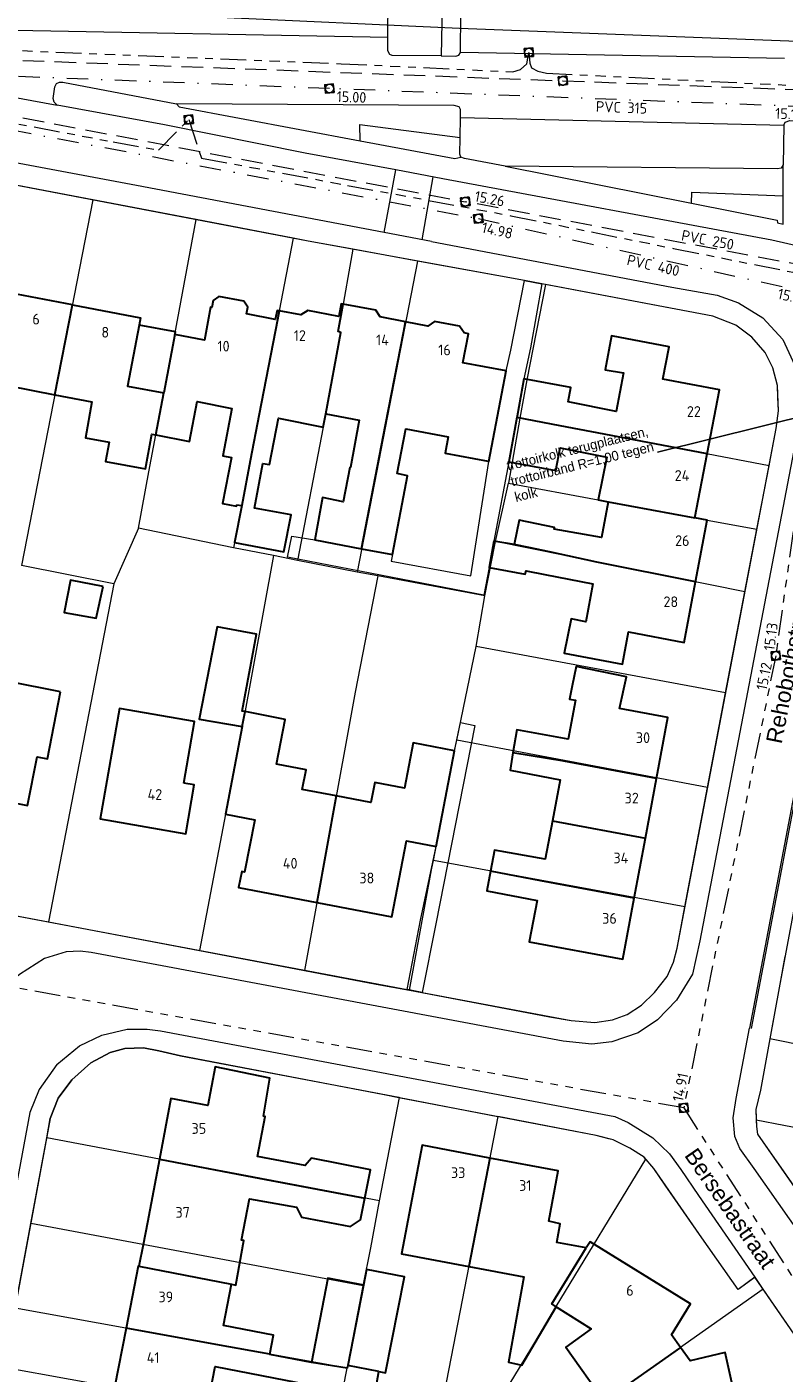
# Model space of a CAD drawing. Header units: metres. Extents: x 174255 to 175175, y 462028 to 462911.
# Tile 56 of 256: x 174357 to 174428, y 462524 to 462649. Entities that reach past the tile are written whole.
import ezdxf
from ezdxf import colors
from ezdxf.entities.mleader import LeaderData, LeaderLine
from ezdxf.enums import TextEntityAlignment as Align
from ezdxf.math import Vec2, Vec3

# ---------------------------------------------------------------- set-up
doc = ezdxf.new("R2010")
doc.units = ezdxf.units.M
for name, pattern in [('RI-DRAINAGE', [19.2, 6, -1.8, 1.8, -1.8, 2.4, -1.8, 1.8, -1.8]), ('RI-GWA', [18.45, 6, -1.8, 1.75, -1.8, 1.75, -1.8, 1.75, -1.8]), ('RI-HWA', [7.4, 5, -2.4]), ('RI-VWA', [11, 5, -3, 0, -3])]:
    doc.linetypes.add(name, pattern=pattern)
doc.layers.add('-DR-nw-txt', color=50, linetype='Continuous')
for name, color, linetype, lineweight in [('B-WE-OG-BEBOUWING-G', 8, 'Continuous', 30), ('B-WE-OG-BEBOUWING_HUISNUMMER-T20', 8, 'Continuous', 20), ('B-WE-OG-STRAATNAAM-T30', 8, 'Continuous', 20), ('B-WE-OG-TERREIN_ERF-G', 8, 'Continuous', 20), ('B-WE-OG-TERREIN_GROEN-G', 8, 'Continuous', 20), ('B-WE-OG-WEG_VERHARD_OPEN -G', 8, 'Continuous', 20), ('B-WE-RI-DRAINAGE-G', 8, 'RI-DRAINAGE', 20), ('B-WE-RI-DRAINAGE_RIOOLPUT_INSPECTIEPUT-S', 8, 'Continuous', 20), ('B-WE-RI-GWA-G', 8, 'RI-GWA', 20), ('B-WE-RI-HWA-G', 8, 'RI-HWA', 20), ('B-WE-RI-HWA-T20', 8, 'Continuous', 20), ('B-WE-RI-HWA_RIOOLPUT_INSPECTIEPUT-S', 8, 'RI-HWA', 20), ('B-WE-RI-VWA-G', 8, 'RI-VWA', 20), ('B-WE-RI-VWA-T20', 8, 'Continuous', 20), ('B-WE-RI-VWA_RIOOLPUT_INSPECTIEPUT-S', 8, 'Continuous', 20), ('B-XX-KG-GRENS_PERCEEL-G', 213, 'Continuous', 20)]:
    doc.layers.add(name, color=color, linetype=linetype, lineweight=lineweight)
doc.styles.add('CE', font='txt', dxfattribs={"height": 1.8})
doc.styles.add('NLCS-ISO-M500-T20', font='NLCS-ISO.ttf', dxfattribs={"height": 1})
doc.styles.add('NLCS-ISO-M500-T30', font='NLCS-ISO.ttf', dxfattribs={"height": 1.5})

# ---------------------------------------------------------------- blocks, each defined once
blk = doc.blocks.new('B-SRI-PUT_VWA-SO')
at = {"flags": 128}
blk.add_lwpolyline([(-2, 2), (2, 2), (2, -2), (-2, -2)], close=True, dxfattribs=at)
at = {"lineweight": -3, "flags": 128}
blk.add_lwpolyline([(2, -2), (2, 2), (-2, 2), (-2, -2)], close=True, dxfattribs=at)
at = {"lineweight": -3}
blk.add_circle((0, 0), 2, dxfattribs=at)

msp = doc.modelspace()

# ---------------------------------------------------------------- linework, layer by layer
at = {"layer": 'B-WE-OG-BEBOUWING-G'}
for p, q in [((174359.843, 462615.085), (174361.472, 462623.466)), ((174369.245, 462611.335), (174369.99, 462615.249)), ((174419.474, 462603.607), (174420.609, 462609.562)), ((174411.378, 462605.107), (174419.474, 462603.607)), ((174377.3, 462584.134), (174377.57, 462585.532)), ((174414.857, 462573.724), (174415.896, 462579.302)), ((174386.054, 462577.672), (174384.251, 462567.738)), ((174406.19, 462575.338), (174414.857, 462573.724)), ((174413.819, 462568.147), (174414.857, 462573.724)), ((174400.369, 462543.911), (174398.4, 462533.792)), ((174367.66, 462533.824), (174376.294, 462532.147)), ((174388.584, 462532.062), (174387.121, 462524.57)), ((174366.48, 462528.046), (174365.409, 462522.522)), ((174418.138, 462526.253), (174411.031, 462521.234)), ((174390.019, 462524.003), (174387.121, 462524.57))]:
    msp.add_line(p, q, dxfattribs=at)
for points in [[(174361.472, 462623.466), (174354.961, 462624.707), (174353.358, 462616.327), (174352.982, 462616.399), (174352.909, 462616.03), (174349.853, 462616.63)], [(174380.736, 462622.904), (174380.536, 462622.942), (174380.375, 462622.097), (174377.693, 462622.609), (174377.817, 462623.257), (174377.451, 462623.795), (174375.114, 462624.241), (174374.576, 462623.876), (174374.452, 462623.227), (174374.354, 462623.246), (174373.767, 462620.159), (174371.025, 462620.681), (174369.99, 462615.249)], [(174361.472, 462623.466), (174367.812, 462622.258), (174367.68, 462621.563), (174366.6, 462615.894), (174369.99, 462615.249)], [(174380.736, 462622.904), (174380.575, 462622.059), (174378.886, 462613.271), (174378.048, 462608.907), (174377.248, 462604.745)], [(174386.708, 462623.533), (174386.527, 462623.568), (174386.302, 462622.389), (174383.394, 462622.944), (174382.766, 462622.517), (174380.736, 462622.904)], [(174385.079, 462613.307), (174386.483, 462620.887), (174386.245, 462620.978), (174386.708, 462623.533)], [(174392.519, 462621.884), (174390.16, 462622.334), (174389.739, 462622.955), (174386.708, 462623.533)], [(174371.025, 462620.681), (174371.075, 462620.945), (174367.68, 462621.563)], [(174388.417, 462600.715), (174391.3, 462600.17), (174392.69, 462607.51), (174391.728, 462607.738), (174392.535, 462611.907), (174396.489, 462611.164), (174396.199, 462609.642), (174400.223, 462608.873), (174400.283, 462608.862), (174401.894, 462617.296), (174397.857, 462618.066), (174398.373, 462620.767), (174397.97, 462620.844), (174397.548, 462621.465), (174395.22, 462621.909), (174394.6, 462621.487), (174392.519, 462621.884)], [(174388.417, 462600.715), (174390.654, 462612.26), (174392.348, 462621.004), (174392.519, 462621.884)], [(174420.609, 462609.562), (174421.747, 462615.536), (174416.475, 462616.542), (174417.07, 462619.54), (174411.7, 462620.57), (174411.1, 462617.4), (174412.816, 462617.11), (174412.134, 462613.527), (174407.66, 462614.43), (174407.91, 462615.76), (174403.54, 462616.56), (174402.91, 462613.09), (174402.887, 462612.964)], [(174348.24, 462608.406), (174351.9, 462607.73), (174352.793, 462612.906), (174354.91, 462612.53), (174355.582, 462615.901), (174359.843, 462615.085)], [(174359.843, 462615.085), (174363.282, 462614.427), (174362.69, 462611.06), (174364.9, 462610.66), (174364.57, 462608.84), (174368.27, 462608.17), (174368.871, 462611.407), (174369.245, 462611.335)], [(174369.245, 462611.335), (174372.389, 462610.734), (174373.099, 462614.45), (174376.337, 462613.79), (174375.49, 462609.39), (174376.303, 462609.236), (174375.46, 462604.93), (174376.777, 462604.699), (174376.8, 462604.83), (174377.248, 462604.745)], [(174377.248, 462604.745), (174376.586, 462601.298), (174381.17, 462600.44), (174381.86, 462603.87), (174378.441, 462604.519), (174379.231, 462608.683), (174379.83, 462608.57), (174380.66, 462612.91), (174384.841, 462612.058), (174385.079, 462613.307)], [(174385.079, 462613.307), (174388.191, 462612.723), (174387.39, 462608.29), (174387.332, 462608.3), (174386.71, 462605.1), (174384.76, 462605.5), (174384.06, 462601.54), (174388.417, 462600.715)], [(174402.887, 462612.964), (174402.134, 462608.817), (174406.503, 462608.023), (174406.926, 462610.118), (174411.261, 462609.266), (174410.444, 462605.282), (174411.378, 462605.107)], [(174420.609, 462609.562), (174411.673, 462611.278), (174406.921, 462612.19), (174402.887, 462612.964)], [(174411.378, 462605.107), (174410.763, 462601.779), (174406.36, 462602.56), (174406.4, 462602.7), (174403.1, 462603.37), (174402.63, 462601.11)], [(174419.53, 462597.629), (174420.626, 462603.388), (174419.474, 462603.607)], [(174402.63, 462601.11), (174400.74, 462601.43), (174400.3, 462598.96), (174403.67, 462598.34), (174403.736, 462598.669), (174405.5, 462598.33), (174409.965, 462597.454), (174409.313, 462593.92), (174407.93, 462594.2), (174407.29, 462590.97), (174412.73, 462589.96), (174413.283, 462592.977), (174418.456, 462591.988), (174419.53, 462597.629)], [(174419.53, 462597.629), (174410.34, 462599.485), (174405.91, 462600.43), (174404.159, 462600.793), (174402.63, 462601.11)], [(174364.33, 462597.2), (174361.31, 462597.8), (174360.71, 462594.79), (174363.7, 462594.24), (174364.33, 462597.2)], [(174377.57, 462585.532), (174377.287, 462585.587), (174378.64, 462592.77), (174374.96, 462593.44), (174373.29, 462584.83), (174377.3, 462584.134)], [(174360.379, 462587.391), (174350.806, 462589.283), (174349.929, 462584.843), (174350.575, 462584.715), (174349.322, 462578.37), (174357.281, 462576.795), (174358.178, 462581.334), (174359.147, 462581.143), (174360.379, 462587.391)], [(174415.896, 462579.302), (174416.956, 462584.995), (174412.429, 462585.839), (174413.09, 462588.79), (174408.4, 462589.74), (174408.028, 462587.929), (174407.776, 462586.707), (174408.348, 462586.6), (174407.654, 462582.978), (174402.87, 462583.83), (174402.521, 462581.679)], [(174371.851, 462578.87), (174372.853, 462584.61), (174365.861, 462585.833), (174364.063, 462575.544), (174372.027, 462574.15), (174372.822, 462578.701), (174371.851, 462578.87)], [(174386.054, 462577.672), (174382.894, 462578.281), (174383.243, 462580.095), (174380.48, 462580.628), (174381.287, 462584.813), (174377.57, 462585.532)], [(174377.3, 462584.134), (174375.726, 462575.986), (174378.463, 462575.456), (174377.518, 462570.561), (174377.244, 462570.614), (174376.961, 462569.14), (174384.251, 462567.738)], [(174384.251, 462567.738), (174391.227, 462566.396), (174392.594, 462573.493), (174395.357, 462572.961), (174397.074, 462581.876), (174393.217, 462582.62), (174392.402, 462578.389), (174389.645, 462578.921), (174389.283, 462577.049), (174386.054, 462577.672)], [(174402.521, 462581.679), (174402.26, 462580.07), (174406.927, 462579.183), (174406.19, 462575.338)], [(174415.896, 462579.302), (174407.258, 462580.91), (174402.521, 462581.679)], [(174406.19, 462575.338), (174405.508, 462571.775), (174400.79, 462572.63), (174400.416, 462570.66)], [(174400.416, 462570.66), (174400.07, 462568.84), (174404.774, 462567.941), (174404.033, 462564.076), (174412.758, 462562.451), (174413.819, 462568.147)], [(174413.819, 462568.147), (174405.123, 462569.766), (174400.416, 462570.66)], [(174388.713, 462540.175), (174389.24, 462542.83), (174383.74, 462543.9), (174383.17, 462543.21), (174378.718, 462544.044), (174379.428, 462547.788), (174379.276, 462547.817), (174379.87, 462551.36), (174374.79, 462552.43), (174374.106, 462548.804), (174370.657, 462549.463), (174369.582, 462543.807)], [(174400.369, 462543.911), (174394.045, 462545.106), (174392.134, 462534.976), (174398.4, 462533.792)], [(174369.582, 462543.807), (174368.46, 462537.9), (174368.055, 462535.838), (174367.66, 462533.824)], [(174369.582, 462543.807), (174378.357, 462542.142), (174388.713, 462540.175)], [(174409.349, 462535.529), (174406.6, 462536.03), (174406.93, 462537.79), (174405.854, 462538.044), (174406.735, 462542.709), (174400.369, 462543.911)], [(174376.294, 462532.147), (174376.69, 462532.07), (174377.065, 462534.149), (174377.44, 462536.227), (174377.242, 462536.264), (174377.975, 462540.126), (174382.34, 462539.33), (174382.81, 462538.4), (174387.39, 462537.53), (174388.31, 462538.14), (174388.713, 462540.175)], [(174406.543, 462530.053), (174406.128, 462530.315), (174409.349, 462535.529)], [(174418.138, 462526.253), (174417.299, 462527.431), (174419.066, 462530.311), (174409.698, 462536.094), (174409.349, 462535.529)], [(174367.66, 462533.824), (174367.602, 462533.835), (174366.48, 462528.046)], [(174398.4, 462533.792), (174403.517, 462532.826), (174402.11, 462524.89), (174403.36, 462524.61), (174406.543, 462530.053)], [(174388.584, 462532.062), (174385.26, 462532.71), (174383.74, 462524.86)], [(174390.019, 462524.003), (174390.655, 462523.879), (174392.403, 462532.833), (174388.869, 462533.524), (174388.584, 462532.062)], [(174379.865, 462525.625), (174380.21, 462527.41), (174375.537, 462528.312), (174376.294, 462532.147)], [(174406.543, 462530.053), (174409.818, 462527.983), (174407.435, 462526.284), (174411.031, 462521.234)], [(174379.865, 462525.625), (174375.174, 462526.474), (174366.48, 462528.046)], [(174411.031, 462521.234), (174414.432, 462516.457), (174417.2, 462518.431), (174418.213, 462513.735), (174424.664, 462515.178), (174422.293, 462525.784), (174419.017, 462525.018), (174418.138, 462526.253)], [(174383.74, 462524.86), (174379.86, 462525.6), (174379.865, 462525.625)], [(174374.086, 462520.956), (174374.779, 462524.469), (174383.4, 462522.81), (174382.99, 462520.7), (174386.19, 462520.1), (174385.91, 462518.49), (174386.294, 462518.409), (174387.33, 462518.19), (174387.3, 462518), (174388.89, 462517.66), (174390.019, 462524.003)], [(174387.121, 462524.57), (174387.072, 462524.322), (174383.74, 462524.86)]]:
    msp.add_lwpolyline(points, dxfattribs=at)
at = {"layer": 'B-WE-OG-TERREIN_ERF-G'}
msp.add_line((174402.134, 462608.817), (174400.74, 462601.43), dxfattribs=at)
msp.add_lwpolyline([(174391.3, 462600.17), (174391.182, 462599.552), (174398.6, 462598.205), (174400.283, 462608.862)], dxfattribs=at)
at = {"layer": 'B-WE-OG-TERREIN_GROEN-G'}
for points in [[(174395.916, 462651.36), (174395.842, 462646.669), (174397.2, 462646.658), (174397.467, 462646.742), (174397.633, 462646.992), (174397.667, 462650.658), (174397.758, 462651.033), (174398.2, 462651.342)], [(174397.586, 462639.058), (174397.62, 462640.932), (174397.633, 462641.658), (174397.492, 462641.908), (174397.05, 462642.058), (174371.167, 462642.2), (174371.408, 462641.933), (174388.29, 462638.757)], [(174388.29, 462638.757), (174388.246, 462640.28), (174397.586, 462639.058)], [(174388.29, 462638.757), (174397.1, 462637.1), (174397.65, 462637.242), (174397.558, 462637.508), (174397.586, 462639.058)], [(174427.688, 462633.63), (174427.683, 462636.508), (174427.5, 462636.192), (174427.167, 462636.133), (174401.783, 462636.383), (174419.167, 462632.938)], [(174419.167, 462632.938), (174419.196, 462633.967), (174427.688, 462633.63)], [(174419.167, 462632.938), (174427.142, 462631.358), (174427.167, 462631.092), (174427.692, 462630.992), (174427.688, 462633.63)]]:
    msp.add_lwpolyline(points, dxfattribs=at)
at = {"layer": 'B-WE-OG-WEG_VERHARD_OPEN -G'}
for p, q in [((174390.867, 462648.396), (174353.082, 462649.108)), ((174427.809, 462646.432), (174397.633, 462646.992)), ((174350.419, 462643.86), (174360.063, 462642.084)), ((174397.62, 462640.932), (174427.758, 462640.2)), ((174427.758, 462640.2), (174427.683, 462636.508)), ((174390.51, 462630.193), (174391.597, 462636.034)), ((174395.057, 462635.389), (174394.017, 462629.527)), ((174403.58, 462625.72), (174405.201, 462625.414)), ((174394.047, 462559.363), (174392.676, 462559.622))]:
    msp.add_line(p, q, dxfattribs=at)
for points in [[(174390.867, 462648.396), (174390.892, 462652), (174390.667, 462652.242), (174390.358, 462652.358), (174371.04, 462652.513), (174370.773, 462652.66), (174370.673, 462652.96), (174370.413, 462653.36), (174369.873, 462653.44), (174353.687, 462653.527), (174353.26, 462653.46), (174353.14, 462652.913), (174353.082, 462649.108)], [(174395.842, 462646.669), (174391.258, 462646.708), (174391.033, 462646.8), (174390.858, 462647.142), (174390.867, 462648.396)], [(174360.063, 462642.084), (174359.787, 462642.36), (174359.687, 462642.713), (174359.827, 462643.787), (174359.987, 462644.087), (174360.26, 462644.213), (174360.573, 462644.213), (174371.167, 462642.2)], [(174390.51, 462630.193), (174367.44, 462634.573), (174320.227, 462643.44), (174319.085, 462643.62)], [(174403.58, 462625.72), (174383.43, 462629.41), (174333.54, 462638.93), (174322.4, 462641.16), (174319.74, 462641.64), (174318.431, 462641.77)], [(174391.601, 462636.033), (174383.158, 462637.608), (174370.067, 462640.242), (174360.063, 462642.084)], [(174427.758, 462640.2), (174427.867, 462640.5), (174428.308, 462640.642), (174430.667, 462640.608), (174431.008, 462640.533), (174431.167, 462640.233), (174431.2, 462639.9), (174431.165, 462638.584)], [(174401.783, 462636.383), (174397.992, 462637.1), (174397.65, 462637.242)], [(174395.989, 462635.215), (174391.601, 462636.033)], [(174436.192, 462617.033), (174436.358, 462618.633), (174436.342, 462620.758), (174435.758, 462622.967), (174433.9, 462625.9), (174431.7, 462627.808), (174429.608, 462628.808), (174426.633, 462629.5), (174395.989, 462635.215)], [(174394.944, 462629.351), (174417.333, 462625.1), (174421.542, 462624.358), (174423.533, 462623.658), (174425.8, 462622.258), (174427.658, 462620.233), (174428.792, 462617.8), (174429.292, 462615.167), (174429.258, 462612.8), (174419.94, 462564.17), (174419.26, 462561.06), (174417.77, 462558.63), (174415.97, 462556.81), (174414.17, 462555.59), (174411.74, 462554.74), (174409.87, 462554.54), (174407.2, 462554.8), (174363.21, 462563.08), (174362.19, 462563.2), (174360.89, 462563.14), (174358.89, 462562.51), (174356.54, 462561.03), (174354.54, 462559.29), (174354.144, 462558.498)], [(174394.944, 462629.351), (174390.51, 462630.193)], [(174394.047, 462559.363), (174407.94, 462556.74), (174410.14, 462556.56), (174411.79, 462556.8), (174413.16, 462557.3), (174414.5, 462558.16), (174415.7, 462559.34), (174416.89, 462560.84), (174417.49, 462562.19), (174417.81, 462563.49), (174427.03, 462611.94), (174427.27, 462613.57), (174427.16, 462615.93), (174426.74, 462617.6), (174426.01, 462619.03), (174424.77, 462620.44), (174423.29, 462621.56), (174421.14, 462622.41), (174405.201, 462625.414)], [(174401.894, 462617.296), (174402.33, 462619.24), (174403.58, 462625.72)], [(174405.201, 462625.414), (174404.143, 462619.445), (174403.54, 462616.56)], [(174400.3, 462598.96), (174399.796, 462596.401), (174381.526, 462599.929), (174381.931, 462601.899), (174384.06, 462601.54)], [(174434.299, 462596.851), (174431.94, 462584.53), (174427.31, 462559.79), (174426.567, 462555.708)], [(174397.074, 462581.876), (174397.63, 462584.519), (174398.981, 462584.226), (174395.33, 462565.74), (174394.047, 462559.363)], [(174392.676, 462559.622), (174393.89, 462566.09), (174395.357, 462572.961)], [(174350.53, 462565.51), (174352.59, 462567.19), (174392.676, 462559.622)], [(174360.01, 462552.63), (174362.14, 462554.39), (174364.21, 462555.37), (174366.57, 462555.94), (174368.44, 462555.94), (174369.67, 462555.77), (174412.01, 462547.79)], [(174430.543, 462535.008), (174425, 462542.93), (174423.64, 462544.79), (174423.2, 462545.91), (174423.03, 462547.66), (174423.3, 462549.47), (174424.55, 462556.036)], [(174426.567, 462555.708), (174425.57, 462550.23), (174425.14, 462548.43), (174425.2, 462546.86), (174425.31, 462546.13), (174433.53, 462534.37), (174433.53, 462533.99), (174431.3, 462534.5), (174430.543, 462535.008)], [(174411.453, 462545.705), (174410.26, 462546.03), (174391.883, 462549.541), (174390.524, 462549.801), (174371.53, 462553.43), (174369.53, 462553.91), (174368.11, 462554.19), (174366.37, 462554.13), (174364.99, 462553.74), (174363.19, 462552.79), (174361.43, 462551.21)], [(174360.01, 462552.63), (174358.39, 462550.3), (174357.51, 462548.16), (174354.97, 462534.43), (174351.64, 462517.39), (174351.1, 462515.54), (174350.43, 462514.36), (174349.16, 462512.6), (174346.87, 462510.49), (174345.29, 462509.11)], [(174361.43, 462551.21), (174360.16, 462549.5), (174359.41, 462547.59), (174355.99, 462529.14), (174353.99, 462518.61), (174352.93, 462514.76), (174352.815, 462514.569)], [(174412.01, 462547.79), (174413.24, 462547.23), (174415.56, 462545.81), (174417.09, 462544.3), (174418.16, 462542.86), (174419.79, 462540.43), (174425.062, 462532.804)], [(174425.062, 462532.804), (174423.51, 462531.66), (174420.1, 462536.46), (174415.63, 462542.94), (174414.73, 462543.99), (174413.41, 462544.83), (174411.84, 462545.6), (174411.453, 462545.705)], [(174432.255, 462500), (174432.54, 462500.3), (174433.31, 462501.59), (174433.8, 462503.29), (174433.83, 462504.69), (174428.73, 462527.5), (174425.062, 462532.804)]]:
    msp.add_lwpolyline(points, dxfattribs=at)
for points in [[(174438.321, 462611.63), (174435.609, 462611.653, 0.3619483), (174435.113, 462611.248), (174430.49, 462587.23), (174424.55, 462556.036)], [(174424.746, 462555.999), (174430.686, 462587.192), (174435.31, 462611.21, -0.3619489), (174435.607, 462611.453), (174438.319, 462611.43)]]:
    msp.add_lwpolyline(points, format="xyb", dxfattribs=at)
at = {"layer": 'B-WE-RI-DRAINAGE-G', "ltscale": 0.4}
for points in [[(174352.255, 462647.347), (174386.508, 462645.94), (174402.494, 462645.194), (174403.221, 462645.417), (174403.826, 462645.94), (174404.005, 462646.987)], [(174404.005, 462646.987), (174404.095, 462645.997), (174404.243, 462645.569), (174404.822, 462645.246), (174405.643, 462645.054), (174440.629, 462643.327), (174445.406, 462643.143), (174446.012, 462642.908), (174446.173, 462642.515), (174446.119, 462640.945), (174446.052, 462632.175), (174446.052, 462630.866), (174446.308, 462630.447), (174446.779, 462630.116), (174447.734, 462629.837), (174455.768, 462629.636)], [(174317.584, 462643.632), (174317.8, 462645.177), (174318.055, 462645.482), (174318.311, 462645.735), (174319.159, 462645.944), (174341.025, 462643.117), (174350.364, 462641.459), (174365.287, 462638.658), (174369.499, 462637.882), (174372.311, 462640.735)], [(174372.311, 462640.735), (174373.495, 462637.149), (174387.113, 462634.601), (174402.319, 462631.774), (174417.484, 462628.72), (174436.081, 462625.011)]]:
    msp.add_lwpolyline(points, dxfattribs=at)
at = {"layer": 'B-WE-RI-GWA-G', "ltscale": 0.4}
for p, q in [((174431.658, 462624.249), (174427.006, 462590.749)), ((174427.006, 462590.749), (174418.427, 462548.587)), ((174418.427, 462548.587), (174356.43, 462559.747)), ((174418.427, 462548.587), (174433.068, 462525.819))]:
    msp.add_line(p, q, dxfattribs=at)
at = {"layer": 'B-WE-RI-HWA-G', "ltscale": 0.4}
for p, q in [((174353.902, 462646.362), (174407.172, 462644.349)), ((174407.172, 462644.349), (174429.225, 462643.525)), ((174345.231, 462643.093), (174398.084, 462633.074)), ((174444.764, 462624.238), (174398.084, 462633.074))]:
    msp.add_line(p, q, dxfattribs=at)
at = {"layer": 'B-WE-RI-VWA-G', "ltscale": 0.4}
for p, q in [((174385.423, 462643.625), (174342.825, 462645.278)), ((174430.153, 462641.91), (174385.423, 462643.625)), ((174342.404, 462642.316), (174399.295, 462631.506)), ((174399.295, 462631.506), (174431.658, 462624.249))]:
    msp.add_line(p, q, dxfattribs=at)
at = {"layer": 'B-XX-KG-GRENS_PERCEEL-G', "flags": 128}
for points in [[(174351.483, 462651.374), (174397.546, 462649.249), (174437.916, 462647.707), (174461.363, 462646.734)], [(174363.373, 462633.248), (174356.36, 462634.59), (174353.397, 462635.154)], [(174363.373, 462633.248), (174356.745, 462599.147)], [(174373.017, 462631.403), (174363.373, 462633.248)], [(174367.633, 462602.643), (174368.596, 462607.881), (174369.256, 462611.333), (174369.96, 462615.089), (174371.025, 462620.681), (174373.017, 462631.403)], [(174382.038, 462629.676), (174373.017, 462631.403)], [(174382.038, 462629.676), (174376.491, 462600.803)], [(174387.591, 462628.648), (174383.43, 462629.41), (174382.038, 462629.676)], [(174387.591, 462628.648), (174386.465, 462622.128), (174386.245, 462620.978), (174386.483, 462620.887), (174385.079, 462613.307), (174384.841, 462612.058), (174382.438, 462599.638)], [(174393.615, 462627.545), (174387.591, 462628.648)], [(174393.615, 462627.545), (174387.997, 462598.545)], [(174405.535, 462625.347), (174405.2, 462625.41), (174403.58, 462625.72), (174393.615, 462627.545)], [(174405.535, 462625.347), (174403.826, 462616.461), (174403.151, 462612.909)], [(174426.375, 462608.455), (174426.6, 462609.63), (174427.03, 462611.94), (174427.27, 462613.57), (174427.21, 462614.81), (174427.16, 462615.93), (174426.74, 462617.6), (174426.01, 462619.03), (174424.77, 462620.44), (174423.29, 462621.56), (174421.14, 462622.41), (174405.535, 462625.347)], [(174403.151, 462612.909), (174402.093, 462606.824)], [(174426.375, 462608.455), (174406.921, 462612.19), (174403.151, 462612.909)], [(174425.248, 462602.553), (174426.375, 462608.455)], [(174400.887, 462601.394), (174402.093, 462606.824)], [(174402.093, 462606.824), (174410.444, 462605.282), (174419.474, 462603.607), (174420.626, 462603.388), (174425.248, 462602.553)], [(174367.633, 462602.643), (174365.327, 462597.44)], [(174376.491, 462600.803), (174376.336, 462600.833), (174367.633, 462602.643)], [(174424.129, 462596.7), (174425.248, 462602.553)], [(174380.199, 462600.09), (174376.491, 462600.803)], [(174399.89, 462596.34), (174400.819, 462601.087), (174400.887, 462601.394)], [(174424.129, 462596.7), (174400.887, 462601.394)], [(174365.327, 462597.44), (174356.745, 462599.147)], [(174380.199, 462600.09), (174377.389, 462584.596), (174375.726, 462575.986), (174373.311, 462563.26)], [(174382.438, 462599.638), (174380.199, 462600.09)], [(174387.997, 462598.545), (174382.438, 462599.638)], [(174389.945, 462598.184), (174387.807, 462587.334), (174383.102, 462561.403)], [(174389.945, 462598.184), (174387.997, 462598.545)], [(174399.89, 462596.34), (174389.945, 462598.184)], [(174365.327, 462597.44), (174359.242, 462565.928)], [(174422.332, 462587.3), (174424.129, 462596.7)], [(174399.097, 462591.593), (174399.89, 462596.34)], [(174397.283, 462582.879), (174399.097, 462591.593)], [(174422.332, 462587.3), (174399.097, 462591.593)], [(174420.651, 462578.47), (174421.39, 462582.37), (174422.332, 462587.3)], [(174395.107, 462571.651), (174397.074, 462581.876), (174397.283, 462582.879)], [(174420.651, 462578.47), (174397.283, 462582.879)], [(174418.537, 462567.322), (174420.651, 462578.47)], [(174392.872, 462559.552), (174394.938, 462570.775), (174395.107, 462571.651)], [(174418.537, 462567.322), (174395.107, 462571.651)], [(174352.646, 462567.179), (174359.242, 462565.928)], [(174392.872, 462559.552), (174405.93, 462557.09), (174407.94, 462556.74), (174410.14, 462556.56), (174411.79, 462556.8), (174413.16, 462557.3), (174414.5, 462558.16), (174415.7, 462559.34), (174416.89, 462560.84), (174417.49, 462562.19), (174417.81, 462563.49), (174418.537, 462567.322)], [(174359.242, 462565.928), (174373.311, 462563.26)], [(174373.311, 462563.26), (174383.102, 462561.403)], [(174427.853, 462562.691), (174427.31, 462559.79), (174426.445, 462555.04)], [(174383.102, 462561.403), (174389.76, 462560.14), (174392.872, 462559.552)], [(174426.445, 462555.04), (174425.57, 462550.23), (174425.14, 462548.43), (174425.177, 462547.46)], [(174463.512, 462548.149), (174438.987, 462552.813), (174433.689, 462553.565), (174426.445, 462555.04)], [(174359.078, 462545.8), (174359.41, 462547.59), (174360.16, 462549.5), (174361.43, 462551.21), (174363.19, 462552.79), (174364.99, 462553.74), (174366.37, 462554.13), (174368.11, 462554.19), (174369.53, 462553.91), (174371.53, 462553.43), (174391.89, 462549.58), (174391.938, 462549.57)], [(174390.097, 462539.914), (174391.938, 462549.57)], [(174391.938, 462549.57), (174392.59, 462549.44), (174401.124, 462547.793)], [(174401.124, 462547.793), (174395.082, 462516.733)], [(174414.878, 462543.817), (174414.73, 462543.99), (174413.41, 462544.83), (174411.84, 462545.6), (174410.26, 462546.03), (174401.124, 462547.793)], [(174465.643, 462539.8), (174453.846, 462541.919), (174440.647, 462544.458), (174425.177, 462547.46)], [(174425.177, 462547.46), (174425.2, 462546.86), (174425.31, 462546.13), (174429.009, 462540.839)], [(174357.595, 462537.799), (174359.078, 462545.8)], [(174390.097, 462539.914), (174359.078, 462545.8)], [(174414.878, 462543.817), (174406.514, 462530.071), (174404.68, 462526.97), (174398.107, 462516.11)], [(174425.841, 462531.692), (174425.07, 462532.81), (174423.51, 462531.66), (174420.1, 462536.46), (174416.69, 462541.39), (174415.63, 462542.94), (174414.878, 462543.817)], [(174388.57, 462531.993), (174389.263, 462535.547), (174390.097, 462539.914)], [(174356.134, 462529.917), (174357.595, 462537.799)], [(174388.57, 462531.993), (174357.595, 462537.799)], [(174387.072, 462524.322), (174387.121, 462524.57), (174388.57, 462531.993)], [(174425.841, 462531.692), (174401.919, 462514.8)], [(174431.114, 462516.837), (174428.73, 462527.5), (174425.841, 462531.692)], [(174387.072, 462524.322), (174356.134, 462529.917)], [(174385.996, 462518.807), (174355.087, 462524.385)], [(174385.996, 462518.807), (174387.072, 462524.322)]]:
    msp.add_lwpolyline(points, dxfattribs=at)

# ---------------------------------------------------------------- block references
at = {"layer": 'B-WE-RI-DRAINAGE_RIOOLPUT_INSPECTIEPUT-S', "xscale": 0.1999999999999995, "yscale": 0.1999999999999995, "zscale": 0.1999999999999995, "rotation": 5.739328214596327}
for p in [(174404.005, 462646.987), (174372.31, 462640.734)]:
    msp.add_blockref('B-SRI-PUT_VWA-SO', p, dxfattribs=at)
at = {"layer": 'B-WE-RI-HWA_RIOOLPUT_INSPECTIEPUT-S', "xscale": 0.1999999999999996, "yscale": 0.1999999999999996, "zscale": 0.1999999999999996, "rotation": 5.739328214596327}
for p in [(174407.172, 462644.349), (174398.084, 462633.074)]:
    msp.add_blockref('B-SRI-PUT_VWA-SO', p, dxfattribs=at)
at = {"layer": 'B-WE-RI-VWA_RIOOLPUT_INSPECTIEPUT-S', "rotation": 5.739328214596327}
for p, xscale, yscale, zscale in [((174385.423, 462643.625), 0.1999999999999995, 0.1999999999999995, 0.1999999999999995), ((174399.295, 462631.506), 0.1999999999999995, 0.1999999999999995, 0.1999999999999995), ((174427.006, 462590.749), 0.1999999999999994, 0.1999999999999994, 0.1999999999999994), ((174418.427, 462548.587), 0.1999999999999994, 0.1999999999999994, 0.1999999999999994)]:
    msp.add_blockref('B-SRI-PUT_VWA-SO', p, dxfattribs=dict(at, xscale=xscale, yscale=yscale, zscale=zscale))

# ---------------------------------------------------------------- texts
at = {"layer": 'B-WE-OG-BEBOUWING_HUISNUMMER-T20', "style": 'NLCS-ISO-M500-T20'}
for s, p in [('6', (174357.748, 462621.631)), ('8', (174364.174, 462620.406)), ('12', (174382.101, 462620.098)), ('14', (174389.76, 462619.691)), ('10', (174374.99, 462619.111)), ('16', (174395.559, 462618.759)), ('22', (174418.722, 462613.017)), ('24', (174417.585, 462607.05)), ('26', (174417.622, 462600.976)), ('28', (174416.537, 462595.276)), ('30', (174413.968, 462582.606)), ('42', (174368.476, 462577.31)), ('32', (174412.919, 462576.971)), ('40', (174381.078, 462570.894)), ('34', (174411.88, 462571.393)), ('38', (174388.211, 462569.522)), ('36', (174410.831, 462565.757)), ('35', (174372.576, 462546.168)), ('33', (174396.743, 462542.052)), ('31', (174403.088, 462540.853)), ('37', (174371.076, 462538.343)), ('39', (174369.495, 462530.465)), ('6', (174413.069, 462531.075)), ('41', (174368.399, 462524.808))]:
    msp.add_text(s, height=1, dxfattribs=at).set_placement(p)
at = {"layer": 'B-WE-OG-STRAATNAAM-T30', "char_height": 1.5, "attachment_point": 7, "style": 'NLCS-ISO-M500-T30'}
for s, insert, width, rotation in [('{\\fArial|b0|i0;Rehobothstraat}', (174427.568, 462582.456), 21, 78.9), ('{\\fArial|b0|i0;Bersebastraat}', (174418.414, 462544.148), 19.5, 304.7)]:
    msp.add_mtext(s, dxfattribs=dict(at, insert=insert, width=width, rotation=rotation))
at = {"layer": 'B-WE-RI-HWA-T20', "style": 'NLCS-ISO-M500-T20'}
for s, p in [('15.26', (174398.883, 462633.126)), ('PVC 250', (174418.144, 462629.48))]:
    msp.add_text(s, height=1, rotation=349.28, dxfattribs=at).set_placement(p)
at = {"layer": 'B-WE-RI-VWA-T20', "style": 'NLCS-ISO-M500-T20'}
for s, p in [('15.00', (174388.875, 462643.281)), ('PVC 315', (174415.039, 462642.278)), ('15.14', (174429.615, 462641.719))]:
    msp.add_text(s, height=1, rotation=357.8, dxfattribs=at).set_placement(p, align=Align.TOP_RIGHT)
for s, p in [('14.98', (174399.758, 462631.197)), ('PVC 400', (174413.281, 462628.165)), ('15.02', (174427.328, 462625.015))]:
    msp.add_text(s, height=1, rotation=347.36, dxfattribs=at).set_placement(p, align=Align.TOP_LEFT)
for s, rotation, p in [('15.13', 82.32067, (174426.863, 462591.172)), ('15.12', 78.5, (174426.145, 462587.468)), ('14.91', 78.5, (174418.341, 462549.118))]:
    msp.add_text(s, height=1, rotation=rotation, dxfattribs=at).set_placement(p)

# ---------------------------------------------------------------- leaders
at = {"layer": '-DR-nw-txt'}
ml = msp.add_multileader_mtext('Standard', dxfattribs=at)
ml.set_content('trottoirkolk terugplaatsen, trottoirband R=1,00 tegen kolk', color=7, style='CE')
ml.set_leader_properties(color=256, linetype='ByLayer', lineweight=-1)
ml.build(insert=Vec2(0, 0))
ml.multileader.update_dxf_attribs({"text_left_attachment_type": 5, "text_right_attachment_type": 5, "dogleg_length": 0.5, "arrow_head_size": 1.25, "scale": 0.5})
ctx = ml.context
ctx.base_point, ctx.scale, ctx.char_height, ctx.arrow_head_size, ctx.landing_gap_size, ctx.plane_origin, ctx.plane_x_axis, ctx.plane_y_axis = Vec3(174402.39, 462606.332), 0.5, 0.9, 1.25, 0.1, Vec3(174353.403, 462600.33), Vec3(0.9702957, 0.2419219), Vec3(-0.2419219, 0.9702957)
ctx.left_attachment, ctx.right_attachment = 5, 5
notes = []
notes.append((ctx, [(1, (1, 1, 0), (174431.775, 462613.658), (-0.9702957, -0.2419219), 0.25, [(0, [(174435.019, 462610.757)], 0, [])])]))
ctx.mtext.insert, ctx.mtext.text_direction, ctx.mtext.rotation, ctx.mtext.width, ctx.mtext.flow_direction = Vec3(174401.86, 462608.868), Vec3(0.9702957, 0.2419219), 0.2443461, 31.54831, 5
for ctx, leaders in notes:
    for number, flags, end, landing, length, lines in leaders:
        leader = LeaderData()
        leader.index, (leader.has_last_leader_line, leader.has_dogleg_vector, leader.attachment_direction) = number, flags
        leader.last_leader_point, leader.dogleg_vector, leader.dogleg_length = Vec3(end), Vec3(landing), length
        for number, points, colour, breaks in lines:
            line = LeaderLine()
            line.index, line.vertices, line.color, line.breaks = number, Vec3.list(points), colors.encode_raw_color(colour), breaks
            leader.lines.append(line)
        ctx.leaders.append(leader)

doc.saveas('drawing.dxf')
